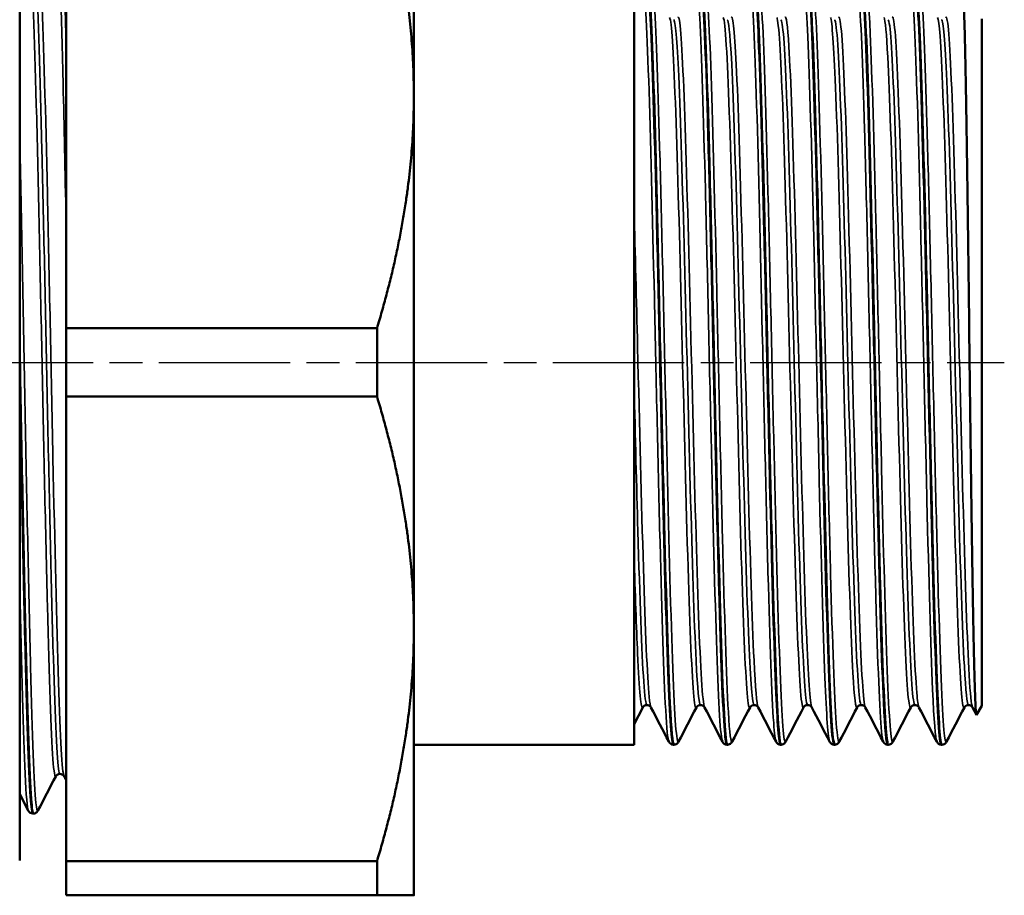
# Model space of a CAD drawing. Header units: millimetres. Extents: x -127 to 748, y -69 to 356.
# Tile 5 of 16: x 55 to 97, y 106 to 144. Entities that reach past the tile are written whole.
import ezdxf

# ---------------------------------------------------------------- set-up
doc = ezdxf.new("R2010")
doc.units = ezdxf.units.MM
doc.linetypes.add('CHAIN', pattern=[0.7087, 0.4724, -0.0591, 0.1181, -0.0591])
for name, color, linetype, lineweight in [('Видимые тонкие (ГОСТ)', 7, 'Continuous', 35), ('Видимый контур (ГОСТ)', 7, 'Continuous', 50), ('Осевая линия (ГОСТ)', 7, 'Continuous', 25)]:
    doc.layers.add(name, color=color, linetype=linetype, lineweight=lineweight)

msp = doc.modelspace()

# ---------------------------------------------------------------- linework, layer by layer
at = {"layer": 'Видимые тонкие (ГОСТ)'}
for points, knots in [([(56.272, 148.316), (56.309, 148.388), (56.347, 148.168), (56.384, 147.651), (56.462, 146.568), (56.54, 144.187), (56.618, 140.964), (56.66, 139.218), (56.702, 137.23), (56.745, 135.123)], [4.6759, 4.6759, 4.6759, 4.6759, 4.979486, 4.979486, 4.979486, 5.615583, 5.615583, 5.615583, 5.960049, 5.960049, 5.960049, 5.960049]), ([(55.501, 146.842), (55.568, 146.963), (55.635, 146.201), (55.701, 144.64), (55.781, 142.772), (55.861, 139.771), (55.94, 136.232), (56.02, 132.693), (56.099, 128.638), (56.179, 124.871), (56.259, 121.104), (56.338, 117.646), (56.418, 115.184), (56.498, 112.722), (56.577, 111.269), (56.657, 111.114), (56.657, 111.113), (56.657, 111.113), (56.657, 111.113)], [4.672886, 4.672886, 4.672886, 4.672886, 5.21582, 5.21582, 5.21582, 5.865496, 5.865496, 5.865496, 6.515032, 6.515032, 6.515032, 7.164431, 7.164431, 7.164431, 7.813698, 7.813698, 7.813698, 7.814479, 7.814479, 7.814479, 7.814479]), ([(55.146, 146.838), (55.171, 146.791), (55.197, 146.614), (55.223, 146.304), (55.303, 145.346), (55.382, 143.13), (55.462, 140.096), (55.542, 137.063), (55.621, 133.23), (55.701, 129.358), (55.781, 125.487), (55.861, 121.599), (55.94, 118.467), (56.02, 115.336), (56.099, 112.977), (56.179, 111.86), (56.22, 111.288), (56.261, 111.043), (56.301, 111.121)], [4.751892, 4.751892, 4.751892, 4.751892, 4.962195, 4.962195, 4.962195, 5.612161, 5.612161, 5.612161, 6.261979, 6.261979, 6.261979, 6.911655, 6.911655, 6.911655, 7.561191, 7.561191, 7.561191, 7.893485, 7.893485, 7.893485, 7.893485]), ([(55.324, 146.734), (55.37, 146.732), (55.417, 146.31), (55.463, 145.476), (55.543, 144.046), (55.623, 141.417), (55.703, 138.112), (55.783, 134.807), (55.862, 130.846), (55.942, 127.016), (56.022, 123.188), (56.102, 119.513), (56.181, 116.725), (56.261, 113.936), (56.341, 112.05), (56.421, 111.44), (56.44, 111.291), (56.46, 111.218), (56.479, 111.22)], [4.712389, 4.712389, 4.712389, 4.712389, 5.092278, 5.092278, 5.092278, 5.743161, 5.743161, 5.743161, 6.393901, 6.393901, 6.393901, 7.0445, 7.0445, 7.0445, 7.694963, 7.694963, 7.694963, 7.853982, 7.853982, 7.853982, 7.853982]), ([(82.744, 112.619), (82.698, 112.707), (82.653, 113.163), (82.607, 113.974), (82.526, 115.431), (82.444, 118.027), (82.363, 121.224), (82.282, 124.416), (82.2, 128.186), (82.119, 131.756), (82.037, 135.346), (81.955, 138.71), (81.874, 141.149), (81.792, 143.576), (81.711, 145.071), (81.629, 145.323), (81.616, 145.365), (81.602, 145.372), (81.588, 145.344)], [42.454608, 42.454608, 42.454608, 42.454608, 42.824676, 42.824676, 42.824676, 43.489247, 43.489247, 43.489247, 44.152648, 44.152648, 44.152648, 44.819544, 44.819544, 44.819544, 45.483584, 45.483584, 45.483584, 45.5962, 45.5962, 45.5962, 45.5962]), ([(83.162, 112.616), (83.141, 112.572), (83.12, 112.612), (83.098, 112.738), (83.016, 113.218), (82.934, 114.946), (82.852, 117.56), (82.771, 120.168), (82.689, 123.642), (82.607, 127.259), (82.526, 130.868), (82.444, 134.597), (82.363, 137.673), (82.282, 140.744), (82.2, 143.145), (82.119, 144.38), (82.082, 144.948), (82.044, 145.268), (82.007, 145.339)], [36.085209, 36.085209, 36.085209, 36.085209, 36.260318, 36.260318, 36.260318, 36.927949, 36.927949, 36.927949, 37.593927, 37.593927, 37.593927, 38.258497, 38.258497, 38.258497, 38.921899, 38.921899, 38.921899, 39.226801, 39.226801, 39.226801, 39.226801]), ([(85.055, 112.611), (84.973, 112.768), (84.892, 114.171), (84.81, 116.533), (84.729, 118.902), (84.647, 122.219), (84.565, 125.793), (84.483, 129.362), (84.402, 133.164), (84.32, 136.407), (84.238, 139.647), (84.157, 142.308), (84.075, 143.839), (84.016, 144.938), (83.958, 145.449), (83.899, 145.342)], [36.171422, 36.171422, 36.171422, 36.171422, 36.836269, 36.836269, 36.836269, 37.5034, 37.5034, 37.5034, 38.16971, 38.16971, 38.16971, 38.835261, 38.835261, 38.835261, 39.313015, 39.313015, 39.313015, 39.313015]), ([(85.474, 112.617), (85.419, 112.517), (85.365, 112.95), (85.31, 113.899), (85.226, 115.374), (85.141, 118.088), (85.056, 121.436), (84.974, 124.675), (84.892, 128.484), (84.81, 132.066), (84.729, 135.644), (84.647, 138.974), (84.565, 141.36), (84.483, 143.743), (84.402, 145.17), (84.32, 145.344), (84.319, 145.345), (84.319, 145.346), (84.318, 145.347)], [29.802023, 29.802023, 29.802023, 29.802023, 30.246769, 30.246769, 30.246769, 30.937505, 30.937505, 30.937505, 31.60552, 31.60552, 31.60552, 32.272651, 32.272651, 32.272651, 32.938961, 32.938961, 32.938961, 32.943616, 32.943616, 32.943616, 32.943616]), ([(87.366, 112.619), (87.333, 112.682), (87.299, 112.948), (87.265, 113.419), (87.184, 114.557), (87.102, 116.879), (87.02, 119.905), (86.939, 122.929), (86.857, 126.635), (86.776, 130.256), (86.694, 133.875), (86.613, 137.385), (86.531, 140.059), (86.45, 142.731), (86.368, 144.552), (86.287, 145.143), (86.261, 145.327), (86.236, 145.392), (86.211, 145.341)], [29.888237, 29.888237, 29.888237, 29.888237, 30.163583, 30.163583, 30.163583, 30.828942, 30.828942, 30.828942, 31.493952, 31.493952, 31.493952, 32.158628, 32.158628, 32.158628, 32.822985, 32.822985, 32.822985, 33.02983, 33.02983, 33.02983, 33.02983]), ([(87.785, 112.612), (87.775, 112.592), (87.765, 112.59), (87.755, 112.608), (87.673, 112.75), (87.592, 114.145), (87.51, 116.503), (87.428, 118.859), (87.347, 122.162), (87.265, 125.725), (87.184, 129.287), (87.102, 133.085), (87.02, 136.332), (86.939, 139.578), (86.857, 142.251), (86.776, 143.799), (86.727, 144.724), (86.678, 145.244), (86.63, 145.339)], [23.518838, 23.518838, 23.518838, 23.518838, 23.601009, 23.601009, 23.601009, 24.267111, 24.267111, 24.267111, 24.932834, 24.932834, 24.932834, 25.598193, 25.598193, 25.598193, 26.263203, 26.263203, 26.263203, 26.660431, 26.660431, 26.660431, 26.660431]), ([(89.678, 112.613), (89.611, 112.749), (89.543, 113.709), (89.476, 115.379), (89.395, 117.398), (89.313, 120.442), (89.232, 123.884), (89.149, 127.405), (89.066, 131.32), (88.983, 134.785), (88.901, 138.198), (88.819, 141.151), (88.737, 143.029), (88.665, 144.667), (88.594, 145.476), (88.522, 145.345)], [23.605052, 23.605052, 23.605052, 23.605052, 24.153462, 24.153462, 24.153462, 24.816494, 24.816494, 24.816494, 25.495019, 25.495019, 25.495019, 26.163249, 26.163249, 26.163249, 26.746644, 26.746644, 26.746644, 26.746644]), ([(90.097, 112.619), (90.052, 112.535), (90.008, 112.8), (89.964, 113.414), (89.883, 114.545), (89.801, 116.854), (89.72, 119.864), (89.639, 122.873), (89.557, 126.564), (89.476, 130.176), (89.395, 133.788), (89.313, 137.297), (89.232, 139.98), (89.149, 142.726), (89.066, 144.587), (88.983, 145.163), (88.969, 145.259), (88.955, 145.319), (88.941, 145.344)], [17.235653, 17.235653, 17.235653, 17.235653, 17.596276, 17.596276, 17.596276, 18.259557, 18.259557, 18.259557, 18.922712, 18.922712, 18.922712, 19.585745, 19.585745, 19.585745, 20.26427, 20.26427, 20.26427, 20.377245, 20.377245, 20.377245, 20.377245]), ([(91.989, 112.616), (91.965, 112.66), (91.942, 112.805), (91.918, 113.054), (91.836, 113.906), (91.755, 115.968), (91.673, 118.814), (91.592, 121.659), (91.511, 125.268), (91.429, 128.896), (91.348, 132.523), (91.266, 136.144), (91.185, 139.011), (91.103, 141.878), (91.022, 143.973), (90.941, 144.862), (90.905, 145.252), (90.869, 145.409), (90.834, 145.339)], [17.321866, 17.321866, 17.321866, 17.321866, 17.515803, 17.515803, 17.515803, 18.180224, 18.180224, 18.180224, 18.84449, 18.84449, 18.84449, 19.508604, 19.508604, 19.508604, 20.172569, 20.172569, 20.172569, 20.463459, 20.463459, 20.463459, 20.463459]), ([(92.408, 112.611), (92.408, 112.61), (92.407, 112.609), (92.407, 112.608), (92.325, 112.464), (92.244, 113.568), (92.162, 115.692), (92.081, 117.815), (91.999, 120.944), (91.918, 124.431), (91.836, 127.916), (91.755, 131.738), (91.673, 135.103), (91.592, 138.468), (91.511, 141.355), (91.429, 143.169), (91.37, 144.48), (91.311, 145.223), (91.252, 145.342)], [10.952468, 10.952468, 10.952468, 10.952468, 10.955731, 10.955731, 10.955731, 11.620474, 11.620474, 11.620474, 12.285054, 12.285054, 12.285054, 12.949475, 12.949475, 12.949475, 13.61374, 13.61374, 13.61374, 14.09406, 14.09406, 14.09406, 14.09406]), ([(94.301, 112.616), (94.241, 112.737), (94.18, 113.508), (94.12, 114.867), (94.039, 116.714), (93.957, 119.636), (93.875, 123.024), (93.794, 126.412), (93.712, 130.243), (93.631, 133.724), (93.549, 137.203), (93.467, 140.308), (93.386, 142.395), (93.305, 144.446), (93.225, 145.5), (93.145, 145.347)], [11.038681, 11.038681, 11.038681, 11.038681, 11.528403, 11.528403, 11.528403, 12.194392, 12.194392, 12.194392, 12.860191, 12.860191, 12.860191, 13.525804, 13.525804, 13.525804, 14.180274, 14.180274, 14.180274, 14.180274]), ([(94.719, 112.619), (94.683, 112.548), (94.647, 112.712), (94.611, 113.116), (94.529, 114.026), (94.447, 116.148), (94.366, 119.042), (94.284, 121.934), (94.202, 125.578), (94.12, 129.216), (94.039, 132.853), (93.957, 136.459), (93.875, 139.286), (93.794, 142.113), (93.712, 144.141), (93.631, 144.951), (93.608, 145.172), (93.586, 145.301), (93.564, 145.342)], [4.669282, 4.669282, 4.669282, 4.669282, 4.965094, 4.965094, 4.965094, 5.631472, 5.631472, 5.631472, 6.297654, 6.297654, 6.297654, 6.963642, 6.963642, 6.963642, 7.629441, 7.629441, 7.629441, 7.810875, 7.810875, 7.810875, 7.810875]), ([(86.595, 114.096), (86.536, 114.215), (86.477, 114.908), (86.417, 116.123), (86.334, 117.833), (86.251, 120.564), (86.167, 123.726), (86.084, 126.887), (86, 130.456), (85.917, 133.663), (85.834, 136.867), (85.75, 139.688), (85.667, 141.514), (85.591, 143.178), (85.515, 144.007), (85.439, 143.866)], [29.892507, 29.892507, 29.892507, 29.892507, 30.375677, 30.375677, 30.375677, 31.055783, 31.055783, 31.055783, 31.735578, 31.735578, 31.735578, 32.415077, 32.415077, 32.415077, 33.0341, 33.0341, 33.0341, 33.0341]), ([(95.841, 114.099), (95.793, 114.192), (95.745, 114.657), (95.697, 115.478), (95.613, 116.916), (95.53, 119.439), (95.446, 122.495), (95.362, 125.551), (95.278, 129.119), (95.195, 132.42), (95.111, 135.721), (95.027, 138.733), (94.943, 140.799), (94.86, 142.865), (94.776, 143.972), (94.692, 143.878), (94.69, 143.875), (94.687, 143.872), (94.685, 143.867)], [4.759766, 4.759766, 4.759766, 4.759766, 5.149888, 5.149888, 5.149888, 5.833151, 5.833151, 5.833151, 6.51619, 6.51619, 6.51619, 7.19901, 7.19901, 7.19901, 7.881613, 7.881613, 7.881613, 7.901359, 7.901359, 7.901359, 7.901359]), ([(83.934, 114.092), (83.923, 114.071), (83.912, 114.069), (83.901, 114.087), (83.818, 114.228), (83.734, 115.56), (83.651, 117.794), (83.567, 120.026), (83.484, 123.143), (83.401, 126.471), (83.317, 129.797), (83.234, 133.311), (83.151, 136.256), (83.067, 139.222), (82.983, 141.588), (82.899, 142.839), (82.859, 143.44), (82.818, 143.782), (82.778, 143.859)], [36.080939, 36.080939, 36.080939, 36.080939, 36.170131, 36.170131, 36.170131, 36.850419, 36.850419, 36.850419, 37.530081, 37.530081, 37.530081, 38.209182, 38.209182, 38.209182, 38.893184, 38.893184, 38.893184, 39.222531, 39.222531, 39.222531, 39.222531]), ([(84.109, 114.195), (84.046, 114.202), (83.982, 114.859), (83.919, 116.11), (83.836, 117.766), (83.752, 120.449), (83.668, 123.577), (83.585, 126.702), (83.501, 130.249), (83.418, 133.449), (83.334, 136.647), (83.251, 139.475), (83.168, 141.322), (83.096, 142.906), (83.025, 143.758), (82.953, 143.765)], [36.128316, 36.128316, 36.128316, 36.128316, 36.643509, 36.643509, 36.643509, 37.325183, 37.325183, 37.325183, 38.006226, 38.006226, 38.006226, 38.6867, 38.6867, 38.6867, 39.269908, 39.269908, 39.269908, 39.269908]), ([(84.284, 114.099), (84.24, 114.184), (84.196, 114.584), (84.151, 115.292), (84.068, 116.631), (83.984, 119.062), (83.901, 122.059), (83.818, 125.052), (83.734, 128.589), (83.651, 131.903), (83.567, 135.214), (83.484, 138.28), (83.401, 140.439), (83.317, 142.596), (83.234, 143.833), (83.151, 143.882), (83.143, 143.887), (83.136, 143.881), (83.128, 143.866)], [36.175692, 36.175692, 36.175692, 36.175692, 36.535314, 36.535314, 36.535314, 37.21629, 37.21629, 37.21629, 37.896578, 37.896578, 37.896578, 38.57624, 38.57624, 38.57624, 39.255341, 39.255341, 39.255341, 39.317285, 39.317285, 39.317285, 39.317285]), ([(86.245, 114.097), (86.219, 114.045), (86.193, 114.103), (86.167, 114.275), (86.084, 114.828), (86, 116.554), (85.917, 119.078), (85.834, 121.602), (85.75, 124.906), (85.667, 128.278), (85.584, 131.649), (85.501, 135.064), (85.417, 137.787), (85.33, 140.628), (85.243, 142.691), (85.157, 143.492), (85.134, 143.699), (85.112, 143.821), (85.089, 143.862)], [29.797753, 29.797753, 29.797753, 29.797753, 30.009624, 30.009624, 30.009624, 30.689419, 30.689419, 30.689419, 31.368918, 31.368918, 31.368918, 32.048138, 32.048138, 32.048138, 32.757057, 32.757057, 32.757057, 32.939346, 32.939346, 32.939346, 32.939346]), ([(86.42, 114.192), (86.344, 114.197), (86.267, 115.177), (86.191, 116.968), (86.107, 118.927), (86.024, 121.843), (85.94, 125.082), (85.857, 128.319), (85.773, 131.858), (85.69, 134.93), (85.606, 138.001), (85.523, 140.585), (85.44, 142.123), (85.381, 143.198), (85.323, 143.754), (85.264, 143.759)], [29.84513, 29.84513, 29.84513, 29.84513, 30.468068, 30.468068, 30.468068, 31.149229, 31.149229, 31.149229, 31.830093, 31.830093, 31.830093, 32.510674, 32.510674, 32.510674, 32.986723, 32.986723, 32.986723, 32.986723]), ([(88.557, 114.099), (88.512, 114.015), (88.468, 114.248), (88.424, 114.801), (88.34, 115.848), (88.256, 118.035), (88.172, 120.885), (88.089, 123.733), (88.005, 127.224), (87.921, 130.596), (87.838, 133.966), (87.754, 137.194), (87.67, 139.577), (87.587, 141.959), (87.503, 143.481), (87.419, 143.812), (87.413, 143.837), (87.407, 143.855), (87.401, 143.866)], [23.514568, 23.514568, 23.514568, 23.514568, 23.875524, 23.875524, 23.875524, 24.558703, 24.558703, 24.558703, 25.24144, 25.24144, 25.24144, 25.923753, 25.923753, 25.923753, 26.605657, 26.605657, 26.605657, 26.656161, 26.656161, 26.656161, 26.656161]), ([(88.732, 114.192), (88.722, 114.191), (88.713, 114.205), (88.704, 114.232), (88.62, 114.483), (88.536, 115.93), (88.452, 118.256), (88.368, 120.579), (88.284, 123.764), (88.2, 127.111), (88.116, 130.456), (88.032, 133.941), (87.949, 136.803), (87.865, 139.663), (87.781, 141.88), (87.697, 142.971), (87.657, 143.497), (87.616, 143.759), (87.576, 143.759)], [23.561945, 23.561945, 23.561945, 23.561945, 23.636492, 23.636492, 23.636492, 24.321529, 24.321529, 24.321529, 25.006103, 25.006103, 25.006103, 25.690232, 25.690232, 25.690232, 26.373934, 26.373934, 26.373934, 26.703538, 26.703538, 26.703538, 26.703538]), ([(88.907, 114.091), (88.829, 114.244), (88.752, 115.398), (88.675, 117.353), (88.591, 119.478), (88.508, 122.535), (88.424, 125.856), (88.34, 129.175), (88.256, 132.734), (88.172, 135.757), (88.089, 138.778), (88.005, 141.242), (87.921, 142.613), (87.864, 143.543), (87.808, 143.965), (87.751, 143.861)], [23.609322, 23.609322, 23.609322, 23.609322, 24.238046, 24.238046, 24.238046, 24.921683, 24.921683, 24.921683, 25.604862, 25.604862, 25.604862, 26.287599, 26.287599, 26.287599, 26.750914, 26.750914, 26.750914, 26.750914]), ([(90.868, 114.096), (90.807, 113.984), (90.745, 114.488), (90.684, 115.573), (90.601, 117.048), (90.517, 119.588), (90.434, 122.645), (90.351, 125.7), (90.268, 129.25), (90.184, 132.529), (90.101, 135.806), (90.018, 138.79), (89.934, 140.835), (89.86, 142.652), (89.786, 143.718), (89.712, 143.866)], [17.231383, 17.231383, 17.231383, 17.231383, 17.731065, 17.731065, 17.731065, 18.410619, 18.410619, 18.410619, 19.090029, 19.090029, 19.090029, 19.769301, 19.769301, 19.769301, 20.372975, 20.372975, 20.372975, 20.372975]), ([(91.043, 114.197), (91.018, 114.194), (90.993, 114.293), (90.968, 114.496), (90.885, 115.175), (90.801, 117.013), (90.717, 119.61), (90.634, 122.207), (90.55, 125.546), (90.467, 128.902), (90.384, 132.258), (90.3, 135.608), (90.217, 138.227), (90.133, 140.845), (90.05, 142.713), (89.966, 143.428), (89.94, 143.653), (89.914, 143.763), (89.887, 143.761)], [17.27876, 17.27876, 17.27876, 17.27876, 17.482404, 17.482404, 17.482404, 18.163464, 18.163464, 18.163464, 18.844375, 18.844375, 18.844375, 19.525141, 19.525141, 19.525141, 20.205767, 20.205767, 20.205767, 20.420352, 20.420352, 20.420352, 20.420352]), ([(91.218, 114.093), (91.207, 114.113), (91.195, 114.155), (91.184, 114.218), (91.101, 114.685), (91.018, 116.33), (90.934, 118.797), (90.851, 121.263), (90.767, 124.534), (90.684, 127.902), (90.601, 131.269), (90.517, 134.711), (90.434, 137.483), (90.351, 140.255), (90.268, 142.34), (90.184, 143.286), (90.144, 143.748), (90.103, 143.937), (90.062, 143.859)], [17.326136, 17.326136, 17.326136, 17.326136, 17.41767, 17.41767, 17.41767, 18.097523, 18.097523, 18.097523, 18.777224, 18.777224, 18.777224, 19.456778, 19.456778, 19.456778, 20.136188, 20.136188, 20.136188, 20.467729, 20.467729, 20.467729, 20.467729]), ([(93.179, 114.091), (93.098, 113.938), (93.018, 114.898), (92.937, 116.783), (92.853, 118.728), (92.77, 121.643), (92.686, 124.897), (92.603, 128.151), (92.519, 131.72), (92.436, 134.831), (92.352, 137.941), (92.269, 140.572), (92.185, 142.153), (92.131, 143.174), (92.078, 143.753), (92.024, 143.86)], [10.948197, 10.948197, 10.948197, 10.948197, 11.607973, 11.607973, 11.607973, 12.288996, 12.288996, 12.288996, 12.96984, 12.96984, 12.96984, 13.650509, 13.650509, 13.650509, 14.08979, 14.08979, 14.08979, 14.08979]), ([(93.354, 114.199), (93.311, 114.199), (93.269, 114.496), (93.226, 115.087), (93.142, 116.241), (93.058, 118.509), (92.975, 121.398), (92.891, 124.286), (92.807, 127.774), (92.723, 131.103), (92.64, 134.431), (92.556, 137.576), (92.473, 139.855), (92.389, 142.133), (92.305, 143.528), (92.222, 143.738), (92.214, 143.757), (92.206, 143.767), (92.199, 143.766)], [10.995574, 10.995574, 10.995574, 10.995574, 11.345531, 11.345531, 11.345531, 12.028107, 12.028107, 12.028107, 12.710498, 12.710498, 12.710498, 13.392708, 13.392708, 13.392708, 14.074742, 14.074742, 14.074742, 14.137167, 14.137167, 14.137167, 14.137167]), ([(93.529, 114.098), (93.499, 114.154), (93.468, 114.362), (93.438, 114.722), (93.354, 115.709), (93.271, 117.837), (93.187, 120.644), (93.104, 123.45), (93.02, 126.914), (92.937, 130.285), (92.853, 133.656), (92.77, 136.91), (92.686, 139.342), (92.603, 141.773), (92.519, 143.366), (92.436, 143.774), (92.415, 143.876), (92.394, 143.904), (92.374, 143.862)], [11.042951, 11.042951, 11.042951, 11.042951, 11.291533, 11.291533, 11.291533, 11.972926, 11.972926, 11.972926, 12.654132, 12.654132, 12.654132, 13.335155, 13.335155, 13.335155, 14.015999, 14.015999, 14.015999, 14.184544, 14.184544, 14.184544, 14.184544]), ([(95.491, 114.094), (95.476, 114.063), (95.461, 114.07), (95.446, 114.116), (95.362, 114.368), (95.278, 115.819), (95.195, 118.151), (95.111, 120.482), (95.027, 123.678), (94.943, 127.042), (94.86, 130.404), (94.776, 133.911), (94.692, 136.798), (94.609, 139.685), (94.525, 141.931), (94.441, 143.05), (94.406, 143.523), (94.37, 143.793), (94.335, 143.859)], [4.665012, 4.665012, 4.665012, 4.665012, 4.786992, 4.786992, 4.786992, 5.470031, 5.470031, 5.470031, 6.152851, 6.152851, 6.152851, 6.835454, 6.835454, 6.835454, 7.517845, 7.517845, 7.517845, 7.806605, 7.806605, 7.806605, 7.806605]), ([(95.666, 114.197), (95.607, 114.202), (95.548, 114.772), (95.489, 115.869), (95.405, 117.429), (95.321, 120.046), (95.237, 123.147), (95.153, 126.246), (95.069, 129.806), (94.985, 133.049), (94.901, 136.29), (94.818, 139.191), (94.734, 141.117), (94.659, 142.829), (94.585, 143.76), (94.51, 143.766)], [4.712389, 4.712389, 4.712389, 4.712389, 5.193369, 5.193369, 5.193369, 5.87779, 5.87779, 5.87779, 6.56199, 6.56199, 6.56199, 7.245973, 7.245973, 7.245973, 7.853982, 7.853982, 7.853982, 7.853982]), ([(54.745, 138.75), (54.823, 135.201), (54.901, 130.981), (54.979, 126.894), (55.057, 122.809), (55.135, 118.879), (55.213, 115.858), (55.291, 112.837), (55.369, 110.74), (55.447, 109.966), (55.475, 109.692), (55.503, 109.585), (55.531, 109.64)], [5.754106, 5.754106, 5.754106, 5.754106, 6.391089, 6.391089, 6.391089, 7.027935, 7.027935, 7.027935, 7.664648, 7.664648, 7.664648, 7.89047, 7.89047, 7.89047, 7.89047]), ([(81.972, 114.097), (81.947, 114.143), (81.922, 114.293), (81.897, 114.55), (81.813, 115.398), (81.73, 117.395), (81.646, 120.111), (81.563, 122.835), (81.479, 126.261), (81.395, 129.645), (81.345, 131.68), (81.295, 133.695), (81.245, 135.525)], [42.458878, 42.458878, 42.458878, 42.458878, 42.664947, 42.664947, 42.664947, 43.345108, 43.345108, 43.345108, 44.027014, 44.027014, 44.027014, 44.437003, 44.437003, 44.437003, 44.437003]), ([(81.797, 114.199), (81.752, 114.2), (81.706, 114.539), (81.66, 115.212), (81.576, 116.442), (81.492, 118.78), (81.408, 121.715), (81.354, 123.626), (81.299, 125.78), (81.245, 127.969)], [42.411501, 42.411501, 42.411501, 42.411501, 42.78527, 42.78527, 42.78527, 43.46887, 43.46887, 43.46887, 43.913924, 43.913924, 43.913924, 43.913924]), ([(81.622, 114.092), (81.547, 113.952), (81.471, 114.773), (81.395, 116.425), (81.345, 117.523), (81.295, 118.977), (81.245, 120.668)], [42.364124, 42.364124, 42.364124, 42.364124, 42.980855, 42.980855, 42.980855, 43.390844, 43.390844, 43.390844, 43.390844]), ([(54.745, 119.304), (54.823, 115.744), (54.901, 112.869), (54.979, 111.228), (55.025, 110.265), (55.071, 109.731), (55.117, 109.641)], [0.523357, 0.523357, 0.523357, 0.523357, 1.160339, 1.160339, 1.160339, 1.534308, 1.534308, 1.534308, 1.534308])]:
    msp.add_open_spline(points, degree=3, knots=knots, dxfattribs=at)
at = {"layer": 'Видимый контур (ГОСТ)'}
for p, q in [((71.745, 140.479), (71.745, 151.979)), ((54.745, 150.479), (54.745, 107.479)), ((56.745, 150.506), (56.745, 130.452)), ((81.245, 145.479), (81.245, 112.479)), ((96.245, 114.151), (96.245, 143.807)), ((71.745, 117.479), (71.745, 140.479)), ((56.745, 127.506), (56.745, 130.452)), ((70.157, 130.452), (56.745, 130.452)), ((70.157, 130.452), (70.157, 127.506)), ((56.745, 127.506), (56.745, 107.452)), ((70.157, 127.506), (56.745, 127.506)), ((71.745, 105.979), (71.745, 117.479)), ((81.622, 114.091), (81.245, 113.366)), ((96.011, 113.763), (95.841, 114.091)), ((96.245, 114.151), (96.02, 113.763)), ((81.245, 112.479), (71.745, 112.479)), ((82.943, 112.479), (82.963, 112.479)), ((85.255, 112.479), (85.274, 112.479)), ((87.566, 112.479), (87.586, 112.479)), ((89.878, 112.479), (89.897, 112.479)), ((92.189, 112.479), (92.208, 112.479)), ((94.5, 112.479), (94.52, 112.479)), ((55.117, 109.633), (54.745, 110.347)), ((55.333, 109.504), (55.314, 109.504)), ((70.157, 107.452), (56.745, 107.452)), ((56.745, 105.979), (56.745, 107.452)), ((70.157, 107.452), (70.157, 105.979)), ((70.157, 105.979), (56.745, 105.979))]:
    msp.add_line(p, q, dxfattribs=at)
for points, weights in [([(71.745, 140.479), (71.745, 145.21), (70.157, 150.506)], [1, 1.03740226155, 1.01549453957]), ([(70.157, 130.452), (71.745, 135.748), (71.745, 140.479)], [1.01549453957, 1.03740226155, 1]), ([(71.745, 117.479), (71.745, 122.21), (70.157, 127.506)], [1, 1.03740226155, 1.01549453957]), ([(70.157, 107.452), (71.745, 112.748), (71.745, 117.479)], [1.01549453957, 1.03740226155, 1]), ([(71.745, 105.979), (71.745, 105.979), (70.157, 105.979)], [1, 1.03740226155, 1.01549453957])]:
    msp.add_rational_spline(points, weights, degree=2, dxfattribs=at)
for points, knots in [([(56.469, 148.447), (56.518, 148.445), (56.566, 147.942), (56.615, 146.951), (56.658, 146.07), (56.701, 144.806), (56.745, 143.251)], [4.7116435, 4.7116435, 4.7116435, 4.7116435, 5.1078363, 5.1078363, 5.1078363, 5.4602258, 5.4602258, 5.4602258, 5.4602258]), ([(81.787, 145.475), (81.851, 145.471), (81.915, 144.72), (81.979, 143.293), (82.061, 141.473), (82.142, 138.567), (82.224, 135.176), (82.305, 131.787), (82.387, 127.935), (82.468, 124.42), (82.55, 120.907), (82.631, 117.751), (82.713, 115.609), (82.79, 113.591), (82.867, 112.483), (82.943, 112.479)], [-45.553973, -45.553973, -45.553973, -45.553973, -45.032478, -45.032478, -45.032478, -44.367333, -44.367333, -44.367333, -43.702384, -43.702384, -43.702384, -43.037626, -43.037626, -43.037626, -42.411501, -42.411501, -42.411501, -42.411501]), ([(82.963, 112.485), (82.905, 112.488), (82.847, 113.098), (82.789, 114.276), (82.708, 115.934), (82.627, 118.707), (82.545, 122.02), (82.464, 125.327), (82.382, 129.151), (82.301, 132.704), (82.22, 136.25), (82.139, 139.505), (82.058, 141.797), (81.976, 144.1), (81.895, 145.417), (81.813, 145.477), (81.811, 145.478), (81.809, 145.479), (81.807, 145.479)], [36.127436, 36.127436, 36.127436, 36.127436, 36.599331, 36.599331, 36.599331, 37.263746, 37.263746, 37.263746, 37.926819, 37.926819, 37.926819, 38.588787, 38.588787, 38.588787, 39.253699, 39.253699, 39.253699, 39.269908, 39.269908, 39.269908, 39.269908]), ([(84.099, 145.472), (84.125, 145.476), (84.152, 145.35), (84.179, 145.092), (84.26, 144.306), (84.342, 142.299), (84.423, 139.485), (84.504, 136.672), (84.586, 133.07), (84.667, 129.422), (84.748, 125.776), (84.83, 122.108), (84.911, 119.174), (84.992, 116.241), (85.074, 114.061), (85.155, 113.083), (85.188, 112.683), (85.221, 112.485), (85.255, 112.487)], [-39.270788, -39.270788, -39.270788, -39.270788, -39.052884, -39.052884, -39.052884, -38.38936, -38.38936, -38.38936, -37.725997, -37.725997, -37.725997, -37.062792, -37.062792, -37.062792, -36.399741, -36.399741, -36.399741, -36.128316, -36.128316, -36.128316, -36.128316]), ([(85.274, 112.48), (85.267, 112.479), (85.259, 112.489), (85.251, 112.511), (85.168, 112.743), (85.084, 114.293), (85.001, 116.825), (84.919, 119.305), (84.837, 122.709), (84.756, 126.328), (84.674, 129.942), (84.592, 133.747), (84.511, 136.953), (84.429, 140.155), (84.348, 142.738), (84.266, 144.167), (84.217, 145.03), (84.168, 145.469), (84.118, 145.471)], [29.84425, 29.84425, 29.84425, 29.84425, 29.907224, 29.907224, 29.907224, 30.587943, 30.587943, 30.587943, 31.254571, 31.254571, 31.254571, 31.920332, 31.920332, 31.920332, 32.585289, 32.585289, 32.585289, 32.986723, 32.986723, 32.986723, 32.986723]), ([(86.41, 145.477), (86.479, 145.473), (86.548, 144.59), (86.617, 142.939), (86.698, 140.998), (86.78, 138.007), (86.861, 134.582), (86.942, 131.157), (87.023, 127.32), (87.104, 123.859), (87.189, 120.228), (87.275, 117.038), (87.36, 115.007), (87.429, 113.366), (87.497, 112.489), (87.566, 112.482)], [-32.987603, -32.987603, -32.987603, -32.987603, -32.424463, -32.424463, -32.424463, -31.762387, -31.762387, -31.762387, -31.100435, -31.100435, -31.100435, -30.405994, -30.405994, -30.405994, -29.84513, -29.84513, -29.84513, -29.84513]), ([(87.586, 112.487), (87.54, 112.487), (87.493, 112.872), (87.447, 113.637), (87.365, 114.982), (87.284, 117.491), (87.202, 120.646), (87.121, 123.798), (87.04, 127.575), (86.958, 131.194), (86.877, 134.812), (86.795, 138.249), (86.714, 140.797), (86.633, 143.343), (86.551, 144.984), (86.47, 145.381), (86.457, 145.446), (86.443, 145.478), (86.43, 145.476)], [23.561065, 23.561065, 23.561065, 23.561065, 23.938858, 23.938858, 23.938858, 24.603307, 24.603307, 24.603307, 25.267396, 25.267396, 25.267396, 25.931142, 25.931142, 25.931142, 26.594559, 26.594559, 26.594559, 26.703538, 26.703538, 26.703538, 26.703538]), ([(88.722, 145.471), (88.758, 145.473), (88.795, 145.23), (88.832, 144.739), (88.914, 143.657), (88.995, 141.376), (89.077, 138.369), (89.158, 135.364), (89.24, 131.654), (89.321, 128.006), (89.403, 124.36), (89.484, 120.799), (89.566, 118.061), (89.647, 115.323), (89.728, 113.425), (89.81, 112.757), (89.832, 112.572), (89.855, 112.482), (89.878, 112.484)], [-26.704417, -26.704417, -26.704417, -26.704417, -26.402995, -26.402995, -26.402995, -25.738172, -25.738172, -25.738172, -25.073724, -25.073724, -25.073724, -24.409634, -24.409634, -24.409634, -23.745888, -23.745888, -23.745888, -23.561945, -23.561945, -23.561945, -23.561945]), ([(89.897, 112.479), (89.819, 112.479), (89.741, 113.624), (89.663, 115.704), (89.582, 117.866), (89.501, 121.025), (89.42, 124.531), (89.334, 128.209), (89.249, 132.244), (89.164, 135.729), (89.082, 139.105), (88.999, 141.943), (88.917, 143.64), (88.858, 144.843), (88.8, 145.468), (88.741, 145.473)], [17.27788, 17.27788, 17.27788, 17.27788, 17.914644, 17.914644, 17.914644, 18.576595, 18.576595, 18.576595, 19.271037, 19.271037, 19.271037, 19.943777, 19.943777, 19.943777, 20.420352, 20.420352, 20.420352, 20.420352]), ([(91.033, 145.479), (91.113, 145.481), (91.193, 144.279), (91.273, 142.109), (91.356, 139.841), (91.439, 136.531), (91.523, 132.893), (91.605, 129.332), (91.686, 125.481), (91.768, 122.144), (91.85, 118.811), (91.931, 116.012), (92.013, 114.328), (92.072, 113.119), (92.13, 112.49), (92.189, 112.484)], [-20.421232, -20.421232, -20.421232, -20.421232, -19.769806, -19.769806, -19.769806, -19.089087, -19.089087, -19.089087, -18.42246, -18.42246, -18.42246, -17.756698, -17.756698, -17.756698, -17.27876, -17.27876, -17.27876, -17.27876]), ([(92.209, 112.487), (92.173, 112.484), (92.137, 112.714), (92.101, 113.178), (92.02, 114.228), (91.938, 116.475), (91.857, 119.455), (91.776, 122.433), (91.694, 126.125), (91.613, 129.768), (91.532, 133.411), (91.45, 136.982), (91.369, 139.746), (91.288, 142.508), (91.206, 144.446), (91.125, 145.16), (91.101, 145.372), (91.077, 145.475), (91.053, 145.473)], [10.994694, 10.994694, 10.994694, 10.994694, 11.287671, 11.287671, 11.287671, 11.951033, 11.951033, 11.951033, 12.614238, 12.614238, 12.614238, 13.277289, 13.277289, 13.277289, 13.94019, 13.94019, 13.94019, 14.137167, 14.137167, 14.137167, 14.137167]), ([(93.344, 145.469), (93.393, 145.469), (93.441, 145.05), (93.489, 144.218), (93.571, 142.814), (93.653, 140.247), (93.734, 137.053), (93.816, 133.866), (93.897, 130.074), (93.979, 126.463), (94.06, 122.859), (94.141, 119.457), (94.223, 116.958), (94.304, 114.464), (94.385, 112.887), (94.466, 112.55), (94.478, 112.503), (94.489, 112.48), (94.5, 112.481)], [-14.138047, -14.138047, -14.138047, -14.138047, -13.743697, -13.743697, -13.743697, -13.077699, -13.077699, -13.077699, -12.413285, -12.413285, -12.413285, -11.750212, -11.750212, -11.750212, -11.088244, -11.088244, -11.088244, -10.995574, -10.995574, -10.995574, -10.995574]), ([(94.52, 112.48), (94.447, 112.483), (94.373, 113.485), (94.3, 115.336), (94.218, 117.393), (94.137, 120.484), (94.055, 123.968), (93.974, 127.452), (93.892, 131.306), (93.811, 134.733), (93.729, 138.159), (93.648, 141.135), (93.566, 143.045), (93.499, 144.627), (93.431, 145.469), (93.364, 145.476)], [4.711509, 4.711509, 4.711509, 4.711509, 5.309697, 5.309697, 5.309697, 5.974647, 5.974647, 5.974647, 6.639405, 6.639405, 6.639405, 7.303976, 7.303976, 7.303976, 7.853982, 7.853982, 7.853982, 7.853982]), ([(96.02, 113.763), (95.996, 113.721), (95.973, 114.03), (95.924, 115.353), (95.899, 116.398), (95.848, 119.104), (95.823, 120.744), (95.773, 124.411), (95.748, 126.406), (95.698, 130.496), (95.673, 132.552), (95.622, 136.454), (95.598, 138.26), (95.547, 141.382), (95.522, 142.662), (95.472, 144.517), (95.447, 145.069), (95.416, 145.247), (95.41, 145.258), (95.404, 145.247)], [-5.526708, -5.526708, -5.526708, -5.526708, -4.960197, -4.960197, -4.357642, -4.357642, -3.750094, -3.750094, -3.137553, -3.137553, -2.520022, -2.520022, -1.8975, -1.8975, -1.269988, -1.269988, -0.637488, -0.637488, -0.488861, -0.488861, -0.488861, -0.488861]), ([(55.334, 109.512), (55.302, 109.509), (55.27, 109.719), (55.239, 110.145), (55.161, 111.194), (55.083, 113.546), (55.005, 116.754), (54.927, 119.963), (54.849, 124.012), (54.771, 128.131), (54.763, 128.603), (54.754, 129.076), (54.745, 129.549)], [-7.854727, -7.854727, -7.854727, -7.854727, -7.596633, -7.596633, -7.596633, -6.961796, -6.961796, -6.961796, -6.326758, -6.326758, -6.326758, -6.25393, -6.25393, -6.25393, -6.25393]), ([(54.745, 128.521), (54.823, 124.393), (54.901, 120.309), (54.979, 117.046), (55.057, 113.784), (55.135, 111.36), (55.213, 110.238), (55.246, 109.752), (55.28, 109.511), (55.314, 109.512)], [0.023533, 0.023533, 0.023533, 0.023533, 0.659521, 0.659521, 0.659521, 1.295374, 1.295374, 1.295374, 1.570796, 1.570796, 1.570796, 1.570796]), ([(81.797, 114.191), (81.752, 114.191), (81.708, 114.174), (81.658, 114.139), (81.645, 114.124), (81.629, 114.103), (81.625, 114.096), (81.622, 114.091)], [0, 0, 0, 0, 0.02780794, 0.02780794, 0.05196491, 0.05196491, 0.07432403, 0.07432403, 0.07432403, 0.07432403]), ([(81.972, 114.091), (81.968, 114.098), (81.961, 114.113), (81.926, 114.146), (81.909, 114.16), (81.861, 114.183), (81.829, 114.191), (81.797, 114.191)], [0, 0, 0, 0, 0.03594691, 0.03594691, 0.05480058, 0.05480058, 0.07435611, 0.07435611, 0.07435611, 0.07435611]), ([(84.109, 114.191), (84.063, 114.191), (84.02, 114.174), (83.97, 114.139), (83.956, 114.124), (83.94, 114.103), (83.936, 114.096), (83.934, 114.091)], [0, 0, 0, 0, 0.02780794, 0.02780794, 0.05196491, 0.05196491, 0.07432403, 0.07432403, 0.07432403, 0.07432403]), ([(84.284, 114.091), (84.28, 114.098), (84.273, 114.113), (84.238, 114.146), (84.22, 114.16), (84.173, 114.183), (84.141, 114.191), (84.109, 114.191)], [0, 0, 0, 0, 0.03594691, 0.03594691, 0.05480058, 0.05480058, 0.07435611, 0.07435611, 0.07435611, 0.07435611]), ([(86.42, 114.191), (86.375, 114.191), (86.331, 114.174), (86.281, 114.139), (86.268, 114.124), (86.252, 114.103), (86.248, 114.096), (86.245, 114.091)], [0, 0, 0, 0, 0.02780794, 0.02780794, 0.05196491, 0.05196491, 0.07432403, 0.07432403, 0.07432403, 0.07432403]), ([(86.595, 114.091), (86.591, 114.098), (86.584, 114.113), (86.549, 114.146), (86.532, 114.16), (86.484, 114.183), (86.452, 114.191), (86.42, 114.191)], [0, 0, 0, 0, 0.03594691, 0.03594691, 0.05480058, 0.05480058, 0.07435611, 0.07435611, 0.07435611, 0.07435611]), ([(88.732, 114.191), (88.686, 114.191), (88.643, 114.174), (88.592, 114.139), (88.579, 114.124), (88.563, 114.103), (88.559, 114.096), (88.557, 114.091)], [0, 0, 0, 0, 0.02780794, 0.02780794, 0.05196491, 0.05196491, 0.07432403, 0.07432403, 0.07432403, 0.07432403]), ([(88.907, 114.091), (88.903, 114.098), (88.896, 114.113), (88.861, 114.146), (88.843, 114.16), (88.795, 114.183), (88.764, 114.191), (88.732, 114.191)], [0, 0, 0, 0, 0.03594691, 0.03594691, 0.05480058, 0.05480058, 0.07435611, 0.07435611, 0.07435611, 0.07435611]), ([(91.043, 114.191), (90.997, 114.191), (90.954, 114.174), (90.904, 114.139), (90.891, 114.124), (90.874, 114.103), (90.87, 114.096), (90.868, 114.091)], [0, 0, 0, 0, 0.02780794, 0.02780794, 0.05196491, 0.05196491, 0.07432403, 0.07432403, 0.07432403, 0.07432403]), ([(91.218, 114.091), (91.214, 114.098), (91.207, 114.113), (91.172, 114.146), (91.155, 114.16), (91.107, 114.183), (91.075, 114.191), (91.043, 114.191)], [0, 0, 0, 0, 0.03594691, 0.03594691, 0.05480058, 0.05480058, 0.07435611, 0.07435611, 0.07435611, 0.07435611]), ([(93.354, 114.191), (93.309, 114.191), (93.265, 114.174), (93.215, 114.139), (93.202, 114.124), (93.186, 114.103), (93.182, 114.096), (93.179, 114.091)], [0, 0, 0, 0, 0.02780794, 0.02780794, 0.05196491, 0.05196491, 0.07432403, 0.07432403, 0.07432403, 0.07432403]), ([(93.529, 114.091), (93.525, 114.098), (93.518, 114.113), (93.483, 114.146), (93.466, 114.16), (93.418, 114.183), (93.386, 114.191), (93.354, 114.191)], [0, 0, 0, 0, 0.03594691, 0.03594691, 0.05480058, 0.05480058, 0.07435611, 0.07435611, 0.07435611, 0.07435611]), ([(95.666, 114.191), (95.62, 114.191), (95.577, 114.174), (95.527, 114.139), (95.513, 114.124), (95.497, 114.103), (95.493, 114.096), (95.491, 114.091)], [0, 0, 0, 0, 0.02780794, 0.02780794, 0.05196491, 0.05196491, 0.07432403, 0.07432403, 0.07432403, 0.07432403]), ([(95.841, 114.091), (95.837, 114.098), (95.83, 114.113), (95.795, 114.146), (95.777, 114.16), (95.73, 114.183), (95.698, 114.191), (95.666, 114.191)], [0, 0, 0, 0, 0.03594691, 0.03594691, 0.05480058, 0.05480058, 0.07435611, 0.07435611, 0.07435611, 0.07435611]), ([(82.943, 112.479), (82.897, 112.481), (82.853, 112.498), (82.797, 112.537), (82.78, 112.556), (82.757, 112.587), (82.75, 112.599), (82.744, 112.611)], [0, 0, 0, 0, 0.02673794, 0.02673794, 0.05147124, 0.05147124, 0.07398509, 0.07398509, 0.07398509, 0.07398509]), ([(83.162, 112.611), (83.153, 112.592), (83.141, 112.57), (83.099, 112.53), (83.08, 112.515), (83.029, 112.49), (82.997, 112.48), (82.963, 112.479)], [0, 0, 0, 0, 0.03594127, 0.03594127, 0.05464525, 0.05464525, 0.07402176, 0.07402176, 0.07402176, 0.07402176]), ([(85.254, 112.479), (85.208, 112.481), (85.165, 112.498), (85.109, 112.537), (85.092, 112.556), (85.068, 112.587), (85.061, 112.599), (85.055, 112.611)], [0, 0, 0, 0, 0.02673794, 0.02673794, 0.05147124, 0.05147124, 0.07398509, 0.07398509, 0.07398509, 0.07398509]), ([(85.474, 112.611), (85.464, 112.592), (85.452, 112.57), (85.41, 112.53), (85.391, 112.515), (85.341, 112.49), (85.308, 112.48), (85.274, 112.479)], [0, 0, 0, 0, 0.03594127, 0.03594127, 0.05464525, 0.05464525, 0.07402176, 0.07402176, 0.07402176, 0.07402176]), ([(87.566, 112.479), (87.519, 112.481), (87.476, 112.498), (87.42, 112.537), (87.403, 112.556), (87.38, 112.587), (87.372, 112.599), (87.366, 112.611)], [0, 0, 0, 0, 0.02673794, 0.02673794, 0.05147124, 0.05147124, 0.07398509, 0.07398509, 0.07398509, 0.07398509]), ([(87.785, 112.611), (87.776, 112.592), (87.763, 112.57), (87.722, 112.53), (87.703, 112.515), (87.652, 112.49), (87.62, 112.48), (87.586, 112.479)], [0, 0, 0, 0, 0.03594127, 0.03594127, 0.05464525, 0.05464525, 0.07402176, 0.07402176, 0.07402176, 0.07402176]), ([(89.877, 112.479), (89.831, 112.481), (89.787, 112.498), (89.731, 112.537), (89.714, 112.556), (89.691, 112.587), (89.684, 112.599), (89.678, 112.611)], [0, 0, 0, 0, 0.02673794, 0.02673794, 0.05147124, 0.05147124, 0.07398509, 0.07398509, 0.07398509, 0.07398509]), ([(90.097, 112.611), (90.087, 112.592), (90.075, 112.57), (90.033, 112.53), (90.014, 112.515), (89.964, 112.49), (89.931, 112.48), (89.897, 112.479)], [0, 0, 0, 0, 0.03594127, 0.03594127, 0.05464525, 0.05464525, 0.07402176, 0.07402176, 0.07402176, 0.07402176]), ([(92.189, 112.479), (92.142, 112.481), (92.099, 112.498), (92.043, 112.537), (92.026, 112.556), (92.003, 112.587), (91.995, 112.599), (91.989, 112.611)], [0, 0, 0, 0, 0.02673794, 0.02673794, 0.05147124, 0.05147124, 0.07398509, 0.07398509, 0.07398509, 0.07398509]), ([(92.408, 112.611), (92.399, 112.592), (92.386, 112.57), (92.344, 112.53), (92.326, 112.515), (92.275, 112.49), (92.242, 112.48), (92.209, 112.479)], [0, 0, 0, 0, 0.03594127, 0.03594127, 0.05464525, 0.05464525, 0.07402176, 0.07402176, 0.07402176, 0.07402176]), ([(94.5, 112.479), (94.454, 112.481), (94.41, 112.498), (94.354, 112.537), (94.337, 112.556), (94.314, 112.587), (94.307, 112.599), (94.301, 112.611)], [0, 0, 0, 0, 0.02673794, 0.02673794, 0.05147124, 0.05147124, 0.07398509, 0.07398509, 0.07398509, 0.07398509]), ([(94.719, 112.611), (94.71, 112.592), (94.698, 112.57), (94.656, 112.53), (94.637, 112.515), (94.586, 112.49), (94.554, 112.48), (94.52, 112.479)], [0, 0, 0, 0, 0.03594127, 0.03594127, 0.05464525, 0.05464525, 0.07402176, 0.07402176, 0.07402176, 0.07402176]), ([(56.479, 111.216), (56.434, 111.216), (56.39, 111.199), (56.339, 111.164), (56.325, 111.148), (56.308, 111.126), (56.304, 111.118), (56.301, 111.113)], [0, 0, 0, 0, 0.02770344, 0.02770344, 0.05188023, 0.05188023, 0.07445278, 0.07445278, 0.07445278, 0.07445278]), ([(56.657, 111.113), (56.653, 111.122), (56.645, 111.137), (56.609, 111.171), (56.592, 111.185), (56.543, 111.208), (56.512, 111.216), (56.479, 111.216)], [0, 0, 0, 0, 0.03601997, 0.03601997, 0.05490034, 0.05490034, 0.0744849, 0.0744849, 0.0744849, 0.0744849]), ([(55.314, 109.504), (55.267, 109.506), (55.224, 109.524), (55.169, 109.561), (55.152, 109.58), (55.129, 109.61), (55.122, 109.622), (55.117, 109.633)], [0, 0, 0, 0, 0.02680473, 0.02680473, 0.05152112, 0.05152112, 0.07389735, 0.07389735, 0.07389735, 0.07389735]), ([(55.531, 109.633), (55.521, 109.616), (55.509, 109.594), (55.468, 109.555), (55.45, 109.54), (55.399, 109.515), (55.367, 109.505), (55.334, 109.504)], [0, 0, 0, 0, 0.03589331, 0.03589331, 0.05457819, 0.05457819, 0.07393408, 0.07393408, 0.07393408, 0.07393408])]:
    msp.add_open_spline(points, degree=3, knots=knots, dxfattribs=at)
for points in [[(82.744, 112.611), (82.487, 113.104), (82.229, 113.597), (81.972, 114.091)], [(83.934, 114.091), (83.677, 113.597), (83.42, 113.104), (83.162, 112.611)], [(85.055, 112.611), (84.798, 113.104), (84.541, 113.597), (84.284, 114.091)], [(86.245, 114.091), (85.988, 113.597), (85.731, 113.104), (85.474, 112.611)], [(87.366, 112.611), (87.109, 113.104), (86.852, 113.597), (86.595, 114.091)], [(88.557, 114.091), (88.299, 113.597), (88.042, 113.104), (87.785, 112.611)], [(89.678, 112.611), (89.421, 113.104), (89.164, 113.597), (88.907, 114.091)], [(90.868, 114.091), (90.611, 113.597), (90.354, 113.104), (90.097, 112.611)], [(91.989, 112.611), (91.732, 113.104), (91.475, 113.597), (91.218, 114.091)], [(93.179, 114.091), (92.922, 113.597), (92.665, 113.104), (92.408, 112.611)], [(94.301, 112.611), (94.044, 113.104), (93.786, 113.597), (93.529, 114.091)], [(95.491, 114.091), (95.234, 113.597), (94.977, 113.104), (94.719, 112.611)], [(56.301, 111.113), (56.044, 110.62), (55.787, 110.127), (55.531, 109.633)], [(56.745, 110.945), (56.715, 111.001), (56.686, 111.057), (56.657, 111.113)]]:
    msp.add_open_spline(points, degree=3, dxfattribs=at)
at = {"layer": 'Осевая линия (ГОСТ)', "linetype": 'CHAIN', "ltscale": 11.993792}
msp.add_line((35.245, 128.979), (97.213, 128.979), dxfattribs=at)

doc.saveas('drawing.dxf')
